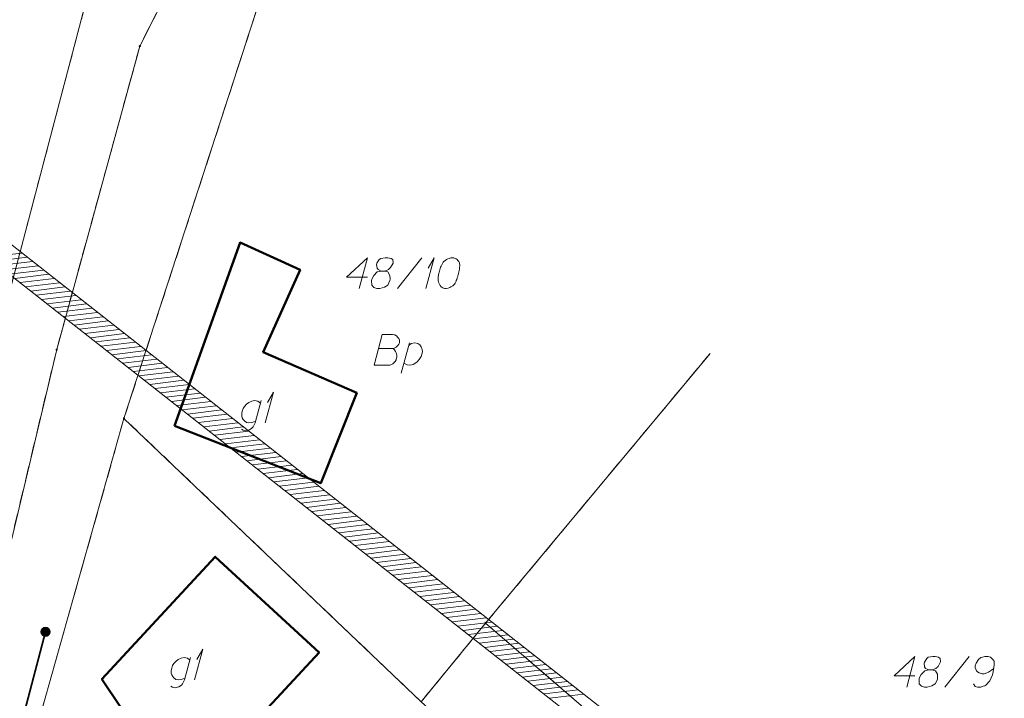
# Model space of a CAD drawing. Header units: metres. Extents: x 5555129 to 5556676, y 5635595 to 5636517.
# Tile 64 of 255: x 5555354 to 5555394, y 5636260 to 5636288. Entities that reach past the tile are written whole.
import ezdxf

# ---------------------------------------------------------------- set-up
doc = ezdxf.new("R2010")
doc.units = ezdxf.units.M
doc.header["$MEASUREMENT"] = 0
doc.linetypes.add('PRZER1-1', pattern=[2, 1, -1])
doc.layers.add('#skartowane', color=7, linetype='Continuous', lineweight=18)
doc.layers.add('#zakres', color=7, linetype='Continuous', lineweight=18)
for name, color, linetype, lineweight, true_color in [('GEPPGD', 7, 'Continuous', 18, 0x008000), ('GESBZO', 7, 'Continuous', 50, 0x0a0909), ('GESBZO_O', 7, 'Continuous', 50, 0x0a0909), ('GESDZI', 7, 'Continuous', 18, 0x0a0909), ('GESDZI_O', 7, 'Continuous', 18, 0x0a0909), ('GESUZY', 7, 'PRZER1-1', 18, 0x008000), ('GESUZY_O', 7, 'PRZER1-1', 18, 0x008000)]:
    doc.layers.add(name, color=color, linetype=linetype, lineweight=lineweight, true_color=true_color)

# ---------------------------------------------------------------- blocks, each defined once
blk = doc.blocks.new('EPPGN')
blk.add_hatch(color=0).paths.add_polyline_path([(0, -0.09), (-0.027812, -0.085595), (-0.052901, -0.072812), (-0.072812, -0.052901), (-0.085595, -0.027812), (-0.09, 0), (-0.085595, 0.027812), (-0.072812, 0.052901), (-0.052901, 0.072812), (-0.027812, 0.085595), (0, 0.09), (0.027812, 0.085595), (0.052901, 0.072812), (0.072812, 0.052901), (0.085595, 0.027812), (0.09, 0), (0.085595, -0.027812), (0.072812, -0.052901), (0.052901, -0.072812), (0.027812, -0.085595)])
blk = doc.blocks.new('*U102')
at = {"layer": 'GESBZO_O', "color": 7, "linetype": 'ByBlock', "lineweight": 18, "flags": 128}
for points in [[(5555360.563, 5636261.991), (5555360.317, 5636261.085), (5555360.277, 5636260.997), (5555360.238, 5636260.918), (5555360.189, 5636260.869), (5555360.09, 5636260.8), (5555359.943, 5636260.761), (5555359.825, 5636260.79), (5555359.766, 5636260.83)], [(5555360.337, 5636261.154), (5555360.268, 5636261.125), (5555360.179, 5636261.095), (5555360.061, 5636261.085), (5555359.963, 5636261.095), (5555359.884, 5636261.164), (5555359.835, 5636261.223), (5555359.795, 5636261.282), (5555359.775, 5636261.361), (5555359.775, 5636261.469), (5555359.795, 5636261.558), (5555359.825, 5636261.666), (5555359.884, 5636261.755), (5555359.972, 5636261.843), (5555360.061, 5636261.912), (5555360.179, 5636261.971), (5555360.297, 5636261.991), (5555360.435, 5636261.961), (5555360.533, 5636261.883)]]:
    blk.add_lwpolyline(points, dxfattribs=at)
blk = doc.blocks.new('*U103')
at = {"layer": 'GESBZO_O', "color": 7, "linetype": 'ByBlock', "lineweight": 18}
for q in [(5555360.73, 5636261.085), (5555360.819, 5636261.912)]:
    blk.add_line((5555361.065, 5636262.335), q, dxfattribs=at)
blk = doc.blocks.new('*U151')
at = {"layer": 'GESBZO_O', "color": 7, "linetype": 'ByBlock', "lineweight": 18, "flags": 128}
for points in [[(5555363.44, 5636272.471), (5555363.194, 5636271.566), (5555363.155, 5636271.477), (5555363.116, 5636271.398), (5555363.066, 5636271.349), (5555362.968, 5636271.28), (5555362.82, 5636271.241), (5555362.702, 5636271.27), (5555362.643, 5636271.31)], [(5555363.214, 5636271.635), (5555363.145, 5636271.605), (5555363.056, 5636271.576), (5555362.938, 5636271.566), (5555362.84, 5636271.576), (5555362.761, 5636271.644), (5555362.712, 5636271.703), (5555362.673, 5636271.762), (5555362.653, 5636271.841), (5555362.653, 5636271.95), (5555362.673, 5636272.038), (5555362.702, 5636272.146), (5555362.761, 5636272.235), (5555362.85, 5636272.324), (5555362.938, 5636272.392), (5555363.056, 5636272.451), (5555363.175, 5636272.471), (5555363.312, 5636272.442), (5555363.411, 5636272.363)]]:
    blk.add_lwpolyline(points, dxfattribs=at)
blk = doc.blocks.new('*U152')
at = {"layer": 'GESBZO_O', "color": 7, "linetype": 'ByBlock', "lineweight": 18}
for q in [(5555363.607, 5636271.566), (5555363.696, 5636272.392)]:
    blk.add_line((5555363.942, 5636272.816), q, dxfattribs=at)
blk = doc.blocks.new('*U227')
at = {"layer": 'GESDZI_O', "color": 96, "linetype": 'ByBlock', "lineweight": 18}
for q in [(5555370.155, 5636277.046), (5555370.244, 5636277.872)]:
    blk.add_line((5555370.49, 5636278.296), q, dxfattribs=at)
blk = doc.blocks.new('*U228')
at = {"layer": 'GESUZY_O', "color": 96, "linetype": 'ByBlock', "lineweight": 18, "true_color": 0x008000}
blk.add_line((5555369.155, 5636273.591), (5555369.49, 5636274.822), dxfattribs=at)
at = {"layer": 'GESUZY_O', "color": 96, "linetype": 'ByBlock', "lineweight": 18, "true_color": 0x008000, "flags": 128}
blk.add_lwpolyline([(5555369.461, 5636274.713), (5555369.559, 5636274.792), (5555369.707, 5636274.822), (5555369.825, 5636274.802), (5555369.904, 5636274.743), (5555369.963, 5636274.664), (5555370.002, 5636274.556), (5555370.012, 5636274.457), (5555369.992, 5636274.369), (5555369.963, 5636274.261), (5555369.884, 5636274.142), (5555369.785, 5636274.034), (5555369.638, 5636273.936), (5555369.51, 5636273.916), (5555369.392, 5636273.926), (5555369.264, 5636273.995)], dxfattribs=at)

msp = doc.modelspace()

# ---------------------------------------------------------------- hatches: boundary and pattern name
at = {"layer": '#skartowane', "linetype": 'Continuous', "lineweight": 35}
h = msp.add_hatch(color=7, dxfattribs=at)
edge = h.paths.add_edge_path()
edge.add_arc((5555354.65, 5636263.04), 0.175, 0, 360)

# ---------------------------------------------------------------- linework, layer by layer
at = {"layer": '#skartowane', "color": 7, "linetype": 'Continuous', "lineweight": 35, "flags": 128}
msp.add_lwpolyline([(5555357.14, 5636240.89), (5555350.48, 5636247.21), (5555354.65, 5636263.04)], dxfattribs=at)
at = {"layer": '#skartowane', "color": 7, "linetype": 'Continuous', "lineweight": 35}
msp.add_circle((5555354.65, 5636263.04), 0.175, dxfattribs=at)
at = {"layer": '#zakres', "color": 134, "linetype": 'Continuous', "lineweight": 18}
for p, q in [((5555378.07, 5636259.338), (5555339.809, 5636289.393)), ((5555377.453, 5636258.552), (5555339.191, 5636288.607)), ((5555352.295, 5636278.32), (5555353.685, 5636278.487)), ((5555352.515, 5636278.147), (5555353.905, 5636278.314)), ((5555352.735, 5636277.974), (5555354.125, 5636278.141)), ((5555352.956, 5636277.801), (5555354.346, 5636277.968)), ((5555353.176, 5636277.628), (5555354.566, 5636277.795)), ((5555353.396, 5636277.455), (5555354.786, 5636277.622)), ((5555353.616, 5636277.282), (5555355.006, 5636277.449)), ((5555353.836, 5636277.109), (5555355.226, 5636277.276)), ((5555354.057, 5636276.936), (5555355.447, 5636277.103)), ((5555354.277, 5636276.763), (5555355.667, 5636276.93)), ((5555354.497, 5636276.59), (5555355.887, 5636276.757)), ((5555354.717, 5636276.417), (5555356.107, 5636276.584)), ((5555354.937, 5636276.244), (5555356.327, 5636276.411)), ((5555355.158, 5636276.071), (5555356.548, 5636276.238)), ((5555355.378, 5636275.898), (5555356.768, 5636276.065)), ((5555355.598, 5636275.725), (5555356.988, 5636275.892)), ((5555355.818, 5636275.552), (5555357.208, 5636275.719)), ((5555356.038, 5636275.379), (5555357.428, 5636275.546)), ((5555356.258, 5636275.207), (5555357.648, 5636275.373)), ((5555356.479, 5636275.034), (5555357.869, 5636275.201)), ((5555356.699, 5636274.861), (5555358.089, 5636275.028)), ((5555356.919, 5636274.688), (5555358.309, 5636274.855)), ((5555357.139, 5636274.515), (5555358.529, 5636274.682)), ((5555357.359, 5636274.342), (5555358.749, 5636274.509)), ((5555357.58, 5636274.169), (5555358.97, 5636274.336)), ((5555357.8, 5636273.996), (5555359.19, 5636274.163)), ((5555358.02, 5636273.823), (5555359.41, 5636273.99)), ((5555358.24, 5636273.65), (5555359.63, 5636273.817)), ((5555358.46, 5636273.477), (5555359.85, 5636273.644)), ((5555358.681, 5636273.304), (5555360.071, 5636273.471)), ((5555358.901, 5636273.131), (5555360.291, 5636273.298)), ((5555359.121, 5636272.958), (5555360.511, 5636273.125)), ((5555359.341, 5636272.785), (5555360.731, 5636272.952)), ((5555359.561, 5636272.612), (5555360.951, 5636272.779)), ((5555359.781, 5636272.439), (5555361.172, 5636272.606)), ((5555360.002, 5636272.266), (5555361.392, 5636272.433)), ((5555360.222, 5636272.093), (5555361.612, 5636272.26)), ((5555360.442, 5636271.92), (5555361.832, 5636272.087)), ((5555360.662, 5636271.747), (5555362.052, 5636271.914)), ((5555360.882, 5636271.574), (5555362.272, 5636271.741)), ((5555361.103, 5636271.401), (5555362.493, 5636271.568)), ((5555361.323, 5636271.228), (5555362.713, 5636271.395)), ((5555361.543, 5636271.055), (5555362.933, 5636271.222)), ((5555361.763, 5636270.882), (5555363.153, 5636271.049)), ((5555361.983, 5636270.709), (5555363.373, 5636270.876)), ((5555362.204, 5636270.537), (5555363.594, 5636270.703)), ((5555362.424, 5636270.364), (5555363.814, 5636270.531)), ((5555362.644, 5636270.191), (5555364.034, 5636270.358)), ((5555362.864, 5636270.018), (5555364.254, 5636270.185)), ((5555363.084, 5636269.845), (5555364.474, 5636270.012)), ((5555363.305, 5636269.672), (5555364.695, 5636269.839)), ((5555363.525, 5636269.499), (5555364.915, 5636269.666)), ((5555363.745, 5636269.326), (5555365.135, 5636269.493)), ((5555363.965, 5636269.153), (5555365.355, 5636269.32)), ((5555364.185, 5636268.98), (5555365.575, 5636269.147)), ((5555364.405, 5636268.807), (5555365.795, 5636268.974)), ((5555364.626, 5636268.634), (5555366.016, 5636268.801)), ((5555364.846, 5636268.461), (5555366.236, 5636268.628)), ((5555365.066, 5636268.288), (5555366.456, 5636268.455)), ((5555365.286, 5636268.115), (5555366.676, 5636268.282)), ((5555365.506, 5636267.942), (5555366.896, 5636268.109)), ((5555365.727, 5636267.769), (5555367.117, 5636267.936)), ((5555365.947, 5636267.596), (5555367.337, 5636267.763)), ((5555366.167, 5636267.423), (5555367.557, 5636267.59)), ((5555366.387, 5636267.25), (5555367.777, 5636267.417)), ((5555366.607, 5636267.077), (5555367.997, 5636267.244)), ((5555366.828, 5636266.904), (5555368.218, 5636267.071)), ((5555367.048, 5636266.731), (5555368.438, 5636266.898)), ((5555367.268, 5636266.558), (5555368.658, 5636266.725)), ((5555367.488, 5636266.385), (5555368.878, 5636266.552)), ((5555367.708, 5636266.212), (5555369.098, 5636266.379)), ((5555367.929, 5636266.039), (5555369.319, 5636266.206)), ((5555368.149, 5636265.866), (5555369.539, 5636266.033)), ((5555368.369, 5636265.694), (5555369.759, 5636265.861)), ((5555368.589, 5636265.521), (5555369.979, 5636265.688)), ((5555368.809, 5636265.348), (5555370.199, 5636265.515)), ((5555369.029, 5636265.175), (5555370.419, 5636265.342)), ((5555369.25, 5636265.002), (5555370.64, 5636265.169)), ((5555369.47, 5636264.829), (5555370.86, 5636264.996)), ((5555369.69, 5636264.656), (5555371.08, 5636264.823)), ((5555369.91, 5636264.483), (5555371.3, 5636264.65)), ((5555370.13, 5636264.31), (5555371.52, 5636264.477)), ((5555370.351, 5636264.137), (5555371.741, 5636264.304)), ((5555370.571, 5636263.964), (5555371.961, 5636264.131)), ((5555370.791, 5636263.791), (5555372.181, 5636263.958)), ((5555371.011, 5636263.618), (5555372.401, 5636263.785)), ((5555371.231, 5636263.445), (5555372.621, 5636263.612)), ((5555371.452, 5636263.272), (5555372.842, 5636263.439)), ((5555371.672, 5636263.099), (5555373.062, 5636263.266)), ((5555371.892, 5636262.926), (5555373.282, 5636263.093)), ((5555372.112, 5636262.753), (5555373.502, 5636262.92)), ((5555372.332, 5636262.58), (5555373.722, 5636262.747)), ((5555372.553, 5636262.407), (5555373.943, 5636262.574)), ((5555372.773, 5636262.234), (5555374.163, 5636262.401)), ((5555372.993, 5636262.061), (5555374.383, 5636262.228)), ((5555373.213, 5636261.888), (5555374.603, 5636262.055)), ((5555373.433, 5636261.715), (5555374.823, 5636261.882)), ((5555373.653, 5636261.542), (5555375.043, 5636261.709)), ((5555373.874, 5636261.369), (5555375.264, 5636261.536)), ((5555374.094, 5636261.196), (5555375.484, 5636261.363)), ((5555374.314, 5636261.024), (5555375.704, 5636261.19)), ((5555374.534, 5636260.851), (5555375.924, 5636261.018)), ((5555374.754, 5636260.678), (5555376.144, 5636260.845)), ((5555374.975, 5636260.505), (5555376.365, 5636260.672)), ((5555375.195, 5636260.332), (5555376.585, 5636260.499))]:
    msp.add_line(p, q, dxfattribs=at)
at = {"layer": 'GESBZO', "color": 7, "linetype": 'Continuous', "lineweight": 50, "flags": 128}
for points in [[(5555359.906, 5636271.443), (5555362.58, 5636278.91), (5555365.026, 5636277.802), (5555363.526, 5636274.443), (5555367.341, 5636272.78), (5555365.874, 5636269.096), (5555359.906, 5636271.443)], [(5555355.69, 5636258.128), (5555357.719, 5636259.949), (5555356.953, 5636261.114), (5555361.573, 5636266.1), (5555365.802, 5636262.203), (5555361.472, 5636257.52), (5555360.263, 5636258.675), (5555357.659, 5636256.102), (5555355.69, 5636258.128)]]:
    msp.add_lwpolyline(points, close=True, dxfattribs=at)
at = {"layer": 'GESDZI', "color": 96, "linetype": 'Continuous', "lineweight": 18, "flags": 128}
for points in [[(5555286.067, 5636191.382), (5555290.474, 5636196.617), (5555298.924, 5636211.274), (5555300.802, 5636216.239), (5555306.629, 5636221.293), (5555314.027, 5636226.763), (5555322.941, 5636229.367), (5555332.099, 5636232.226), (5555336.038, 5636234.966), (5555341.244, 5636240.506), (5555345.595, 5636246.667), (5555346.919, 5636250.929), (5555350.511, 5636266.746), (5555356.45, 5636289.299), (5555358.339, 5636293.784), (5555360.401, 5636298.993), (5555368.852, 5636315.791), (5555371.456, 5636320.171)], [(5555363.383, 5636296.607), (5555358.496, 5636286.926), (5555355.108, 5636274.55), (5555351.304, 5636258.606), (5555348.008, 5636245.775), (5555345.487, 5636240.964), (5555341.618, 5636235.796), (5555338.015, 5636232.745), (5555331.448, 5636229.391), (5555313.564, 5636221.951), (5555308.316, 5636215.886), (5555301.249, 5636210.182), (5555301.149, 5636206.684), (5555298.143, 5636200.176), (5555294.339, 5636194.538), (5555291.065, 5636191.382)], [(5555301.249, 5636210.182), (5555308.316, 5636215.886), (5555313.564, 5636221.951), (5555331.448, 5636229.391), (5555338.015, 5636232.745), (5555341.618, 5636235.796), (5555345.487, 5636240.964), (5555348.008, 5636245.775), (5555351.304, 5636258.606), (5555355.108, 5636274.55), (5555358.496, 5636286.926), (5555363.383, 5636296.607)], [(5555365.522, 5636294.018), (5555364.45, 5636292.072), (5555357.85, 5636271.745), (5555350.621, 5636246.071), (5555348.765, 5636239.257), (5555338.556, 5636230.241), (5555314.596, 5636219.774), (5555303.539, 5636208.058), (5555301.249, 5636210.182)], [(5555357.85, 5636271.745), (5555364.45, 5636292.072), (5555365.522, 5636294.018)], [(5555381.742, 5636274.393), (5555372.591, 5636263.395), (5555369.963, 5636260.188), (5555357.85, 5636271.745)], [(5555393.733, 5636245.196), (5555372.591, 5636263.395), (5555381.742, 5636274.393)], [(5555350.621, 5636246.071), (5555357.85, 5636271.745), (5555369.963, 5636260.188), (5555390.674, 5636241.354)], [(5555390.674, 5636241.354), (5555369.963, 5636260.188), (5555372.591, 5636263.395), (5555393.733, 5636245.196)]]:
    msp.add_lwpolyline(points, dxfattribs=at)
msp.add_lwpolyline([(5555327.28, 5636313.21), (5555358.339, 5636293.784), (5555356.45, 5636289.299), (5555350.511, 5636266.746), (5555346.919, 5636250.929), (5555335.48, 5636263.034), (5555326.161, 5636272.546), (5555316.27, 5636290.41), (5555321.55, 5636300.85), (5555327.28, 5636313.21)], close=True, dxfattribs=at)
at = {"layer": 'GESDZI_O', "color": 96, "linetype": 'Continuous', "lineweight": 18}
for p, q in [((5555368.994, 5636277.046), (5555369.988, 5636278.296)), ((5555391.312, 5636260.782), (5555392.306, 5636262.032))]:
    msp.add_line(p, q, dxfattribs=at)
at = {"layer": 'GESDZI_O', "color": 96, "linetype": 'Continuous', "lineweight": 18, "flags": 128}
for points in [[(5555367.774, 5636277.508), (5555366.927, 5636277.508), (5555367.774, 5636278.296), (5555367.439, 5636277.046)], [(5555368.335, 5636277.754), (5555368.472, 5636277.754), (5555368.512, 5636277.764), (5555368.63, 5636277.813), (5555368.718, 5636277.892), (5555368.817, 5636278.079), (5555368.807, 5636278.217), (5555368.738, 5636278.266), (5555368.6, 5636278.296), (5555368.502, 5636278.296), (5555368.315, 5636278.266), (5555368.256, 5636278.217), (5555368.157, 5636278.069), (5555368.148, 5636278.02), (5555368.167, 5636277.872), (5555368.207, 5636277.813), (5555368.335, 5636277.754), (5555368.177, 5636277.715), (5555368.03, 5636277.567), (5555367.951, 5636277.42), (5555367.941, 5636277.371), (5555367.951, 5636277.183), (5555368.039, 5636277.085), (5555368.157, 5636277.046), (5555368.275, 5636277.046), (5555368.463, 5636277.095), (5555368.6, 5636277.183), (5555368.689, 5636277.361), (5555368.699, 5636277.42), (5555368.689, 5636277.577), (5555368.61, 5636277.715), (5555368.472, 5636277.754)], [(5555371.248, 5636278.296), (5555371.228, 5636278.296), (5555371.169, 5636278.286), (5555371.129, 5636278.276), (5555371.1, 5636278.266), (5555371.051, 5636278.246), (5555370.992, 5636278.217), (5555370.943, 5636278.187), (5555370.893, 5636278.148), (5555370.864, 5636278.109), (5555370.834, 5636278.06), (5555370.805, 5636278.01), (5555370.775, 5636277.951), (5555370.755, 5636277.912), (5555370.736, 5636277.853), (5555370.706, 5636277.754), (5555370.677, 5636277.607), (5555370.657, 5636277.489), (5555370.657, 5636277.38), (5555370.667, 5636277.302), (5555370.706, 5636277.213), (5555370.736, 5636277.164), (5555370.785, 5636277.105), (5555370.844, 5636277.065), (5555370.874, 5636277.056), (5555370.933, 5636277.046), (5555370.982, 5636277.046), (5555371.061, 5636277.056), (5555371.129, 5636277.075), (5555371.179, 5636277.105), (5555371.248, 5636277.154), (5555371.277, 5636277.183), (5555371.317, 5636277.223), (5555371.346, 5636277.262), (5555371.366, 5636277.292), (5555371.385, 5636277.341), (5555371.395, 5636277.361), (5555371.415, 5636277.41), (5555371.435, 5636277.469), (5555371.454, 5636277.528), (5555371.464, 5636277.567), (5555371.474, 5636277.597), (5555371.484, 5636277.636), (5555371.503, 5636277.725), (5555371.513, 5636277.774), (5555371.523, 5636277.823), (5555371.533, 5636277.892), (5555371.543, 5636277.981), (5555371.543, 5636278.01), (5555371.533, 5636278.05), (5555371.523, 5636278.089), (5555371.494, 5636278.148), (5555371.464, 5636278.187), (5555371.435, 5636278.217), (5555371.395, 5636278.246), (5555371.356, 5636278.266), (5555371.326, 5636278.276), (5555371.297, 5636278.286), (5555371.248, 5636278.296)], [(5555390.092, 5636261.245), (5555389.246, 5636261.245), (5555390.092, 5636262.032), (5555389.757, 5636260.782)], [(5555390.653, 5636261.491), (5555390.791, 5636261.491), (5555390.83, 5636261.501), (5555390.948, 5636261.55), (5555391.037, 5636261.629), (5555391.135, 5636261.816), (5555391.125, 5636261.953), (5555391.056, 5636262.002), (5555390.919, 5636262.032), (5555390.82, 5636262.032), (5555390.633, 5636262.002), (5555390.574, 5636261.953), (5555390.476, 5636261.806), (5555390.466, 5636261.757), (5555390.486, 5636261.609), (5555390.525, 5636261.55), (5555390.653, 5636261.491), (5555390.495, 5636261.451), (5555390.348, 5636261.304), (5555390.269, 5636261.156), (5555390.259, 5636261.107), (5555390.269, 5636260.92), (5555390.358, 5636260.821), (5555390.476, 5636260.782), (5555390.594, 5636260.782), (5555390.781, 5636260.831), (5555390.919, 5636260.92), (5555391.007, 5636261.097), (5555391.017, 5636261.156), (5555391.007, 5636261.314), (5555390.928, 5636261.451), (5555390.791, 5636261.491)], [(5555392.474, 5636260.92), (5555392.552, 5636260.812), (5555392.641, 5636260.782), (5555392.779, 5636260.782), (5555392.877, 5636260.821), (5555392.936, 5636260.841), (5555392.985, 5636260.871), (5555393.143, 5636261.048), (5555393.251, 5636261.284), (5555393.281, 5636261.412), (5555393.32, 5636261.697), (5555393.32, 5636261.845), (5555393.281, 5636261.904), (5555393.202, 5636261.983), (5555393.172, 5636262.002), (5555393.074, 5636262.032), (5555392.946, 5636262.032), (5555392.848, 5636262.012), (5555392.779, 5636261.993), (5555392.68, 5636261.914), (5555392.582, 5636261.757), (5555392.552, 5636261.658), (5555392.552, 5636261.579), (5555392.602, 5636261.451), (5555392.641, 5636261.402), (5555392.71, 5636261.363), (5555392.828, 5636261.333), (5555392.916, 5636261.333), (5555393.025, 5636261.363), (5555393.094, 5636261.392), (5555393.212, 5636261.471), (5555393.271, 5636261.52), (5555393.3, 5636261.55)]]:
    msp.add_lwpolyline(points, dxfattribs=at)
at = {"layer": 'GESUZY', "color": 96, "linetype": 'PRZER1-1', "lineweight": 18, "ltscale": 0.5, "true_color": 0x008000}
for points in [[(5555286.067, 5636191.382), (5555290.474, 5636196.617), (5555298.924, 5636211.274), (5555300.802, 5636216.239), (5555306.629, 5636221.293), (5555314.027, 5636226.763), (5555322.941, 5636229.367), (5555332.099, 5636232.226), (5555336.038, 5636234.966), (5555341.244, 5636240.506), (5555345.595, 5636246.667), (5555346.919, 5636250.929), (5555350.511, 5636266.746), (5555356.45, 5636289.299), (5555358.339, 5636293.784), (5555360.401, 5636298.993), (5555368.852, 5636315.791), (5555371.456, 5636320.171)], [(5555363.383, 5636296.607), (5555358.496, 5636286.926), (5555355.108, 5636274.55), (5555351.304, 5636258.606), (5555348.008, 5636245.775), (5555345.487, 5636240.964), (5555341.618, 5636235.796), (5555338.015, 5636232.745), (5555331.448, 5636229.391), (5555313.564, 5636221.951), (5555308.316, 5636215.886), (5555301.249, 5636210.182), (5555301.149, 5636206.684), (5555298.143, 5636200.176), (5555294.339, 5636194.538), (5555291.065, 5636191.382)], [(5555345.487, 5636240.964), (5555348.008, 5636245.775), (5555351.304, 5636258.606), (5555355.108, 5636274.55), (5555358.496, 5636286.926), (5555363.383, 5636296.607)], [(5555365.522, 5636294.018), (5555364.45, 5636292.072), (5555357.85, 5636271.745), (5555350.621, 5636246.071), (5555348.765, 5636239.257), (5555338.556, 5636230.241), (5555314.596, 5636219.774), (5555303.539, 5636208.058), (5555301.249, 5636210.182), (5555308.316, 5636215.886), (5555313.564, 5636221.951), (5555331.448, 5636229.391), (5555338.015, 5636232.745), (5555341.618, 5636235.796), (5555345.487, 5636240.964)], [(5555381.742, 5636274.393), (5555372.591, 5636263.395), (5555369.963, 5636260.188), (5555357.85, 5636271.745), (5555364.45, 5636292.072), (5555365.522, 5636294.018)], [(5555393.733, 5636245.196), (5555372.591, 5636263.395), (5555381.742, 5636274.393)], [(5555390.674, 5636241.354), (5555369.963, 5636260.188), (5555372.591, 5636263.395), (5555393.733, 5636245.196)]]:
    msp.add_lwpolyline(points, dxfattribs=at)
msp.add_lwpolyline([(5555327.28, 5636313.21), (5555321.55, 5636300.85), (5555316.27, 5636290.41), (5555326.161, 5636272.546), (5555335.48, 5636263.034), (5555346.919, 5636250.929), (5555350.511, 5636266.746), (5555356.45, 5636289.299), (5555358.339, 5636293.784), (5555327.28, 5636313.21)], close=True, dxfattribs=at)
at = {"layer": 'GESUZY_O', "color": 96, "linetype": 'Continuous', "lineweight": 18, "true_color": 0x008000, "flags": 128}
msp.add_lwpolyline([(5555368.23, 5636274.595), (5555368.821, 5636274.595), (5555368.86, 5636274.605), (5555368.949, 5636274.644), (5555369.018, 5636274.713), (5555369.057, 5636274.772), (5555369.077, 5636274.831), (5555369.077, 5636274.861), (5555369.077, 5636274.9), (5555369.077, 5636274.93), (5555369.057, 5636274.999), (5555369.018, 5636275.048), (5555368.959, 5636275.107), (5555368.929, 5636275.127), (5555368.89, 5636275.146), (5555368.86, 5636275.156), (5555368.801, 5636275.166), (5555368.378, 5636275.166), (5555368.043, 5636273.916), (5555368.693, 5636273.916), (5555368.723, 5636273.926), (5555368.782, 5636273.955), (5555368.811, 5636273.975), (5555368.9, 5636274.064), (5555368.939, 5636274.133), (5555368.949, 5636274.162), (5555368.968, 5636274.241), (5555368.968, 5636274.32), (5555368.959, 5636274.379), (5555368.949, 5636274.418), (5555368.919, 5636274.477), (5555368.88, 5636274.536), (5555368.86, 5636274.556), (5555368.821, 5636274.595)], dxfattribs=at)

# ---------------------------------------------------------------- block references
at = {"layer": 'GEPPGD', "color": 96, "lineweight": 18, "true_color": 0x008000, "xscale": 0.5, "yscale": 0.5, "zscale": 0.5, "rotation": 90}
for p in [(5555358.496, 5636286.926), (5555355.108, 5636274.55), (5555357.85, 5636271.745), (5555372.591, 5636263.395)]:
    msp.add_blockref('EPPGN', p, dxfattribs=at)
at = {"layer": 'GESBZO_O', "color": 7, "linetype": 'Continuous', "lineweight": 18}
for name in ['*U152', '*U151', '*U103', '*U102']:
    msp.add_blockref(name, (0, 0), dxfattribs=at)
at = {"layer": 'GESDZI_O', "color": 96, "linetype": 'Continuous', "lineweight": 18}
msp.add_blockref('*U227', (0, 0), dxfattribs=at)
at = {"layer": 'GESUZY_O', "color": 96, "linetype": 'Continuous', "lineweight": 18, "true_color": 0x008000}
msp.add_blockref('*U228', (0, 0), dxfattribs=at)

doc.saveas('drawing.dxf')
